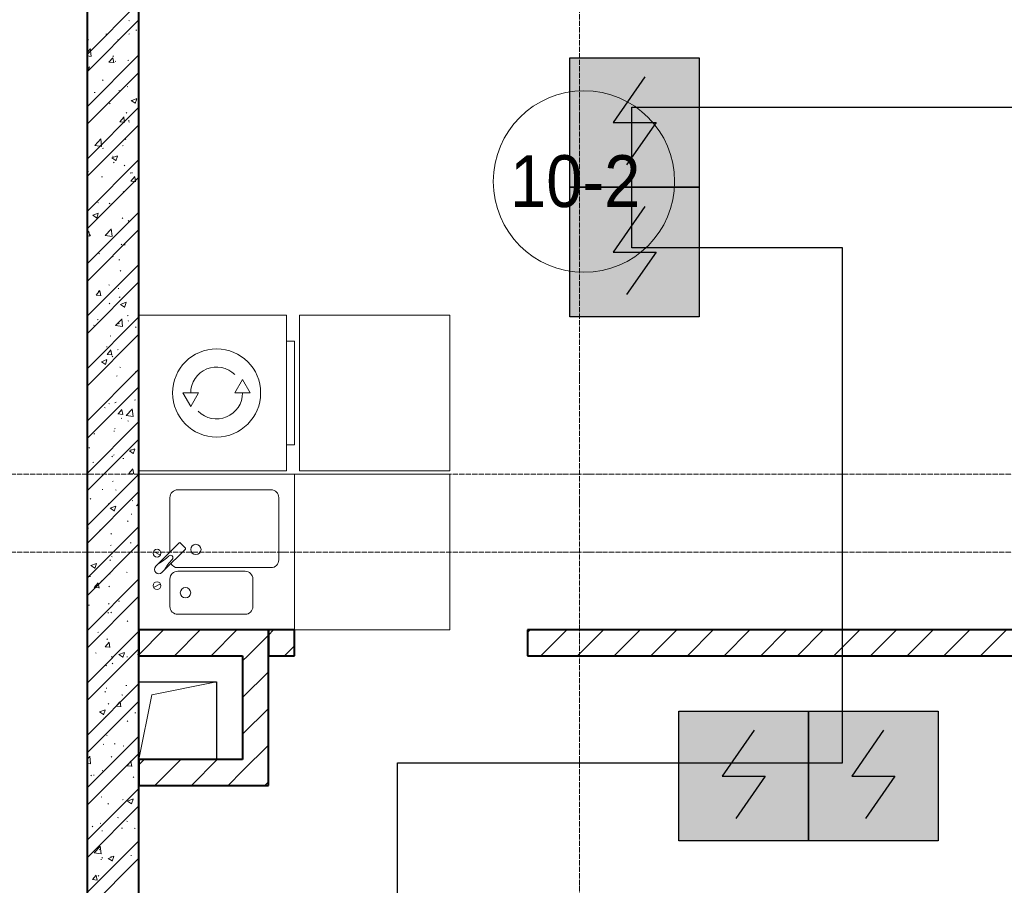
# Model space of a CAD drawing. Header units: millimetres. Extents: x -816133 to 919604, y 87941 to 147341.
# Tile 141 of 256: x -25812 to -22012, y 133589 to 136927. Entities that reach past the tile are written whole.
import ezdxf

# ---------------------------------------------------------------- set-up
doc = ezdxf.new("R2010")
doc.units = ezdxf.units.MM
doc.linetypes.add('ADSK_Линия сетки', pattern=[25, 20, -2.5, 0, -2.5])
doc.linetypes.add('Линия сетки', pattern=[25, 20, -2.5, 0, -2.5])
for name, color, linetype, lineweight in [('A-000-M_MASS', 7, 'Continuous', 18), ('A-010-A_ROOM', 7, 'Continuous', 20), ('A-200-M_WALL_INT', 7, 'Continuous', 18), ('A-200-M_WALL_PAT', 7, 'Continuous', 40), ('A-700-M_FFE', 7, 'Continuous', 18), ('E-610-M_EPS', 7, 'Continuous', 18), ('M-520-M_DRAINAGE_FW', 7, 'Continuous', 18), ('Z-030-M_GRID', 7, 'Continuous', 9), ('СОУЭ', 1, 'Continuous', 30), ('СС-011-ПОЖ-СИГНАЛИЗАЦИЯ', 1, 'Continuous', 30)]:
    doc.layers.add(name, color=color, linetype=linetype, lineweight=lineweight)
doc.layers.add('EI_HATCH_GALV', color=7, linetype='Continuous')
doc.styles.add('Arial_2', font='arial.ttf', dxfattribs={"width": 0.9, "height": 400})

# ---------------------------------------------------------------- blocks, each defined once
blk = doc.blocks.new('10эт')
at = {"layer": 'A-000-M_MASS', "color": 9, "lineweight": 30}
for p, q in [((334951.7, 133251.1), (335251.7, 133251.1)), ((335251.7, 133251.1), (335251.7, 132951.1))]:
    blk.add_line(p, q, dxfattribs=at)
at = {"layer": 'A-000-M_MASS', "color": 9}
for p, q in [((335001.7, 133201.1), (335251.7, 133251.1)), ((334951.7, 132951.1), (335001.7, 133201.1))]:
    blk.add_line(p, q, dxfattribs=at)
at = {"layer": 'A-010-A_ROOM', "color": 9}
blk.add_circle((336669.5, 135179.9), 350, dxfattribs=at)
at = {"layer": 'A-200-M_WALL_INT', "color": 9, "lineweight": 40}
for p, q in [((334751.7, 136951.1), (334751.7, 130421.1)), ((334951.7, 129901.1), (334951.7, 136951.1)), ((335451.7, 133451.1), (334951.7, 133451.1)), ((334951.7, 133451.1), (334951.7, 133351.1)), ((335451.7, 133351.1), (335451.7, 133451.1)), ((335551.7, 133451.1), (335451.7, 133451.1)), ((335451.7, 133451.1), (335451.7, 133351.1)), ((335551.7, 133351.1), (335551.7, 133451.1)), ((338401.7, 133451.1), (336451.7, 133451.1)), ((336451.7, 133451.1), (336451.7, 133351.1)), ((334951.7, 133351.1), (335351.7, 133351.1)), ((335351.7, 133351.1), (335351.7, 132951.1)), ((335451.7, 132851.1), (335451.7, 133351.1)), ((335451.7, 133351.1), (335551.7, 133351.1)), ((336451.7, 133351.1), (338401.7, 133351.1)), ((335351.7, 132951.1), (334951.7, 132951.1)), ((334951.7, 132951.1), (334951.7, 132851.1)), ((334951.7, 132851.1), (335351.7, 132851.1)), ((335351.7, 132851.1), (335451.7, 132851.1))]:
    blk.add_line(p, q, dxfattribs=at)
at = {"layer": 'A-200-M_WALL_PAT', "color": 9, "linetype": 'Continuous', "lineweight": 9}
for p, q in [((334751.7, 135670.5), (334951.7, 135870.5)), ((334751.7, 135603.2), (334951.7, 135803.2)), ((334912.5, 135801.6), (334915, 135799.3)), ((334824.5, 135748.3), (334827.8, 135748.7)), ((334913.4, 135748), (334916.1, 135750.1)), ((334939.9, 135763.5), (334943.3, 135763.9)), ((334755.1, 135725.2), (334757.8, 135727.2)), ((334870.1, 135727.9), (334872.9, 135726.1)), ((334751.7, 135678.2), (334764.5, 135691.6)), ((334751.7, 135468.5), (334951.7, 135668.5)), ((334751.7, 135665.3), (334767.8, 135662.8)), ((334767.5, 135663.7), (334764.2, 135692.6)), ((334851.2, 135664.4), (334853.6, 135662.1)), ((334751.7, 135624), (334754.1, 135625.7)), ((334751.7, 135619.1), (334761.4, 135622.8)), ((334836, 135640.2), (334854.2, 135638.6)), ((334836.2, 135640.1), (334850.9, 135657.6)), ((334854.5, 135637.5), (334851, 135656.6)), ((334859.8, 135643.3), (334863.1, 135643.7)), ((334909.7, 135646.6), (334912.4, 135648.6)), ((334751.7, 135606.8), (334755.1, 135604.6)), ((334751.7, 135401.1), (334951.7, 135601.1)), ((334755.3, 135603.4), (334761.5, 135621.8)), ((334810.7, 135572.1), (334813.6, 135570.3)), ((334906, 135545.1), (334908.7, 135547.1)), ((334779.6, 135523), (334782.9, 135523.5)), ((334875, 135531.2), (334877.8, 135529.4)), ((334838.6, 135482.5), (334841, 135480.3)), ((334921.8, 135492.1), (334937, 135481.9)), ((334922, 135491.9), (334943.3, 135500.1)), ((334937.3, 135480.7), (334943.5, 135499.1)), ((334751.7, 135266.4), (334951.7, 135466.4)), ((334902.3, 135443.6), (334904.9, 135445.7)), ((334751.7, 135416.1), (334752.9, 135415.4)), ((334751.7, 135199.1), (334951.7, 135399.1)), ((334878.3, 135410.9), (334896.5, 135409.3)), ((334878.5, 135410.9), (334893.2, 135428.4)), ((334891.6, 135428.1), (334895, 135428.6)), ((334896.8, 135408.2), (334893.3, 135427.4)), ((334911.6, 135415.6), (334914.1, 135413.3)), ((334912.8, 135410.3), (334915.6, 135408.5)), ((334781.2, 135319.5), (334804.9, 135344.2)), ((334781.2, 135319.6), (334808.3, 135315.4)), ((334807.9, 135316.3), (334804.6, 135345.3)), ((334888, 135318), (334891.3, 135318.4)), ((334898.6, 135342.2), (334901.2, 135344.2)), ((334811.4, 135307.9), (334814.8, 135308.4)), ((334751.7, 135064.4), (334951.7, 135264.4)), ((334847.7, 135271.1), (334862.8, 135260.8)), ((334847.8, 135270.9), (334869.2, 135279.1)), ((334850.3, 135278.4), (334852.8, 135276.1)), ((334853.5, 135254.5), (334856.3, 135252.7)), ((334863.1, 135259.7), (334869.3, 135278.1)), ((334894.9, 135240.7), (334897.5, 135242.7)), ((334755, 135220.5), (334757.8, 135218.7)), ((334917.7, 135213.6), (334920.5, 135211.8)), ((334923.3, 135213), (334926.6, 135213.4)), ((334751.7, 134997), (334951.7, 135197)), ((334807.8, 135197.8), (334811.2, 135198.2)), ((334920.6, 135181.6), (334938.8, 135180)), ((334920.8, 135181.6), (334935.5, 135199.1)), ((334939.1, 135179), (334935.6, 135198.1)), ((334891.2, 135139.2), (334893.8, 135141.3)), ((334792.8, 135099.6), (334795.6, 135097.8)), ((334837.7, 135096.6), (334840.1, 135094.3)), ((334843.1, 135092.8), (334846.4, 135093.2)), ((334751.7, 134862.3), (334951.7, 135062.3)), ((334773.7, 135049.8), (334795, 135058)), ((334788.9, 135038.6), (334795.1, 135057.1)), ((334773.5, 135050), (334788.7, 135039.8)), ((334887.5, 135037.8), (334890.1, 135039.8)), ((334910.7, 135029.6), (334913.2, 135027.4)), ((334751.7, 134794.9), (334951.7, 134994.9)), ((334751.7, 134980.1), (334759.1, 134989)), ((334762.8, 134968.8), (334759.2, 134987.9)), ((334821.6, 134972.1), (334845.3, 134996.9)), ((334848.3, 134969), (334845, 134997.9)), ((334751.7, 134970.8), (334762.5, 134969.9)), ((334762.9, 134972.6), (334766.2, 134973)), ((334821.6, 134972.2), (334848.7, 134968)), ((334883.8, 134936.3), (334886.4, 134938.3)), ((334797.7, 134902.9), (334800.6, 134901.1)), ((334896.2, 134937), (334899, 134935.2)), ((334849.4, 134892.4), (334851.9, 134890.2)), ((334875, 134877.6), (334878.3, 134878.1)), ((334951.5, 134887.7), (334951.7, 134887.7)), ((334751.7, 134660.2), (334951.7, 134860.2)), ((334880, 134834.8), (334882.7, 134836.9)), ((334751.7, 134592.9), (334951.7, 134792.9)), ((334786.7, 134742.2), (334801.4, 134759.7)), ((334794.8, 134757.4), (334798.1, 134757.9)), ((334805, 134739.6), (334801.5, 134758.7)), ((334835.5, 134782.1), (334838.4, 134780.3)), ((334871.3, 134767.5), (334874.7, 134767.9)), ((334786.5, 134742.2), (334804.8, 134740.6)), ((334836.8, 134710.6), (334839.2, 134708.3)), ((334876.3, 134733.4), (334879, 134735.4)), ((334881.4, 134706.1), (334902.8, 134714.3)), ((334896.7, 134694.9), (334902.9, 134713.3)), ((334881.3, 134706.3), (334896.5, 134696.1)), ((334751.7, 134458.2), (334951.7, 134658.2)), ((334791.2, 134647.3), (334794.5, 134647.7)), ((334862, 134624.8), (334885.7, 134649.5)), ((334888.8, 134621.6), (334885.4, 134650.5)), ((334906.6, 134662.5), (334909.9, 134662.9)), ((334909.8, 134643.7), (334912.3, 134641.4)), ((334776.2, 134626.3), (334779, 134624.5)), ((334862, 134624.9), (334889.1, 134620.7)), ((334872.6, 134631.9), (334875.3, 134633.9)), ((334938.9, 134619.4), (334941.7, 134617.6)), ((334751.7, 134390.8), (334951.7, 134590.8)), ((334840.4, 134585.4), (334843.3, 134583.6)), ((334826.4, 134542.3), (334829.7, 134542.7)), ((334829, 134512.9), (334843.7, 134530.4)), ((334847.3, 134510.3), (334843.8, 134529.4)), ((334868.9, 134530.4), (334871.6, 134532.5)), ((334807.1, 134485.3), (334822.3, 134475)), ((334807.3, 134485.1), (334828.6, 134493.3)), ((334822.6, 134473.9), (334828.7, 134492.3)), ((334828.8, 134512.9), (334847, 134511.4)), ((334848.5, 134506.5), (334851, 134504.2)), ((334751.7, 134256.1), (334951.7, 134456.1)), ((334878.2, 134464.5), (334881.1, 134462.7)), ((334938.5, 134447.4), (334941.8, 134447.8)), ((334865.2, 134429), (334867.9, 134431)), ((334751.7, 134188.8), (334951.7, 134388.8)), ((334934.8, 134337.2), (334938.2, 134337.7)), ((334818.9, 134308.7), (334821.7, 134306.9)), ((334835.9, 134324.6), (334838.3, 134322.4)), ((334858.3, 134327.1), (334861.6, 134327.6)), ((334861.5, 134327.5), (334864.2, 134329.5)), ((334871.3, 134283.7), (334886, 134301.2)), ((334889.6, 134281), (334886.1, 134300.1)), ((334902.4, 134277.4), (334926.2, 134302.1)), ((334929.2, 134274.2), (334925.8, 134303.2)), ((334751.7, 134271.2), (334754.4, 134272.2)), ((334751.7, 134262.8), (334754.6, 134271.3)), ((334751.7, 134054.1), (334951.7, 134254.1)), ((334871.1, 134283.7), (334889.3, 134282.1)), ((334883.2, 134267.8), (334886, 134266)), ((334902.4, 134277.5), (334929.5, 134273.3)), ((334908.9, 134257.7), (334911.4, 134255.4)), ((334854.7, 134217), (334858, 134217.4)), ((334857.8, 134226), (334860.5, 134228.1)), ((334751.7, 133986.7), (334951.7, 134186.7)), ((334778.1, 134206.9), (334781.4, 134207.4)), ((334758.2, 134153.8), (334761.1, 134152)), ((334914.9, 134141.5), (334930.1, 134131.3)), ((334915, 134141.3), (334936.4, 134149.5)), ((334921, 134146.9), (334923.8, 134145.1)), ((334930.3, 134130.1), (334936.5, 134148.5)), ((334847.6, 134120.5), (334850.1, 134118.3)), ((334854.1, 134124.6), (334856.8, 134126.6)), ((334889.9, 134112), (334893.2, 134112.4)), ((334774.5, 134096.8), (334777.8, 134097.2)), ((334913.6, 134054.4), (334928.3, 134071.9)), ((334931.9, 134051.8), (334928.4, 134070.9)), ((334751.7, 133852), (334951.7, 134052)), ((334913.4, 134054.4), (334931.6, 134052.8)), ((334809.7, 133991.8), (334813, 133992.2)), ((334850.4, 134023.1), (334853.1, 134025.1)), ((334861.6, 133991.2), (334864.4, 133989.4)), ((334751.7, 133784.7), (334951.7, 133984.7)), ((334763.2, 133957.1), (334766, 133955.3)), ((334925.9, 133950.2), (334928.7, 133948.4)), ((334835, 133938.7), (334837.5, 133936.4)), ((334840.7, 133920.5), (334855.9, 133910.3)), ((334840.9, 133920.3), (334862.2, 133928.5)), ((334846.7, 133921.6), (334849.4, 133923.7)), ((334856.2, 133909.1), (334862.3, 133927.5)), ((334942.8, 133930), (334951.7, 133939.3)), ((334942.8, 133930.1), (334951.7, 133928.8)), ((334921.8, 133896.9), (334925.1, 133897.3)), ((334751.7, 133861.5), (334752, 133861.8)), ((334751.7, 133650), (334951.7, 133850)), ((334751.7, 133843), (334755.3, 133842.7)), ((334755.6, 133841.6), (334752.1, 133860.7)), ((334801, 133836.3), (334803.8, 133834.5)), ((334908, 133871.7), (334910.5, 133869.5)), ((334843, 133820.2), (334845.6, 133822.2)), ((334751.7, 133582.6), (334951.7, 133782.6)), ((334841.6, 133776.6), (334844.9, 133777.1)), ((334918.2, 133786.7), (334921.5, 133787.2)), ((334846.7, 133734.6), (334849.2, 133732.3)), ((334766.6, 133699.5), (334781.7, 133689.2)), ((334766.7, 133699.3), (334788.1, 133707.5)), ((334782, 133688.1), (334788.2, 133706.5)), ((334839.3, 133718.7), (334841.9, 133720.7)), ((334751.7, 133447.9), (334951.7, 133647.9)), ((334761.4, 133656.4), (334764.7, 133656.9)), ((334838, 133666.5), (334841.3, 133667)), ((334904.3, 133673.6), (334907.1, 133671.8)), ((334779.4, 133615), (334797.6, 133613.4)), ((334779.6, 133615), (334794.3, 133632.5)), ((334797.9, 133612.4), (334794.3, 133631.5)), ((334805.9, 133639.6), (334808.7, 133637.8)), ((334835.6, 133617.2), (334838.2, 133619.3)), ((334751.7, 133380.6), (334951.7, 133580.6)), ((334948.5, 133576.7), (334951.7, 133574.6)), ((334948.7, 133576.6), (334951.7, 133577.7)), ((334757.8, 133546.3), (334761.1, 133546.7)), ((334834.1, 133552.7), (334836.6, 133550.4)), ((334873.2, 133561.5), (334876.6, 133561.9)), ((334831.9, 133515.8), (334834.5, 133517.8)), ((334843.7, 133518.7), (334846.5, 133516.9)), ((334907.1, 133485.8), (334909.6, 133483.5)), ((334751.7, 133245.9), (334951.7, 133445.9)), ((334793, 133441.3), (334796.4, 133441.7)), ((334951.7, 133355.3), (335047.4, 133451.1)), ((335088.8, 133351.1), (335188.8, 133451.1)), ((335230.3, 133351.1), (335330.3, 133451.1)), ((335371.7, 133351.1), (335451.7, 133431.1)), ((335451.7, 133431.1), (335471.7, 133451.1)), ((336451.7, 133441.1), (336461.6, 133451.1)), ((336503.1, 133351.1), (336603.1, 133451.1)), ((336644.5, 133351.1), (336744.5, 133451.1)), ((336785.9, 133351.1), (336885.9, 133451.1)), ((336927.3, 133351.1), (337027.3, 133451.1)), ((337068.7, 133351.1), (337168.7, 133451.1)), ((337210.2, 133351.1), (337310.2, 133451.1)), ((337351.6, 133351.1), (337451.6, 133451.1)), ((337493, 133351.1), (337593, 133451.1)), ((337634.4, 133351.1), (337734.4, 133451.1)), ((337775.9, 133351.1), (337875.9, 133451.1)), ((337917.3, 133351.1), (338017.3, 133451.1)), ((338058.7, 133351.1), (338158.7, 133451.1)), ((338200.1, 133351.1), (338300.1, 133451.1)), ((334821.7, 133385.7), (334839.9, 133384.1)), ((334821.9, 133385.7), (334836.5, 133403.2)), ((334828.2, 133414.3), (334830.8, 133416.3)), ((334840.2, 133383.1), (334836.6, 133402.2)), ((335513.1, 133351.1), (335551.7, 133389.7)), ((334751.7, 133178.5), (334951.7, 133378.5)), ((334784.3, 133362.9), (334787.1, 133361.1)), ((334845.8, 133348.6), (334848.3, 133346.3)), ((334874.4, 133355.7), (334889.5, 133345.5)), ((334874.5, 133355.5), (334895.8, 133363.7)), ((334889.8, 133344.3), (334895.9, 133362.8)), ((334905.1, 133346.4), (334908.4, 133346.8)), ((334947, 133356.1), (334949.9, 133354.3)), ((335351.7, 133331.1), (335371.7, 133351.1)), ((334824.5, 133312.8), (334827.1, 133314.9)), ((334848.6, 133322), (334851.4, 133320.2)), ((335351.7, 133189.7), (335451.7, 133289.7)), ((334751.7, 133043.8), (334951.7, 133243.8)), ((334901.5, 133236.2), (334904.8, 133236.7)), ((334820.7, 133211.4), (334823.4, 133213.4)), ((334824.9, 133226.2), (334828.2, 133226.6)), ((334886.4, 133201.1), (334889.2, 133199.3)), ((334751.7, 132976.4), (334951.7, 133176.4)), ((334833.2, 133166.7), (334835.7, 133164.5)), ((334864, 133156.5), (334882.2, 133154.9)), ((334864.1, 133156.4), (334878.8, 133174)), ((334882.4, 133153.8), (334878.9, 133172.9)), ((334800.2, 133134.7), (334815.4, 133124.5)), ((334800.3, 133134.5), (334821.7, 133142.7)), ((334815.6, 133123.3), (334821.8, 133141.7)), ((334821.3, 133116), (334824.6, 133116.5)), ((334936.7, 133131.2), (334940.1, 133131.7)), ((335351.7, 133048.2), (335451.7, 133148.2)), ((334817, 133109.9), (334819.7, 133112)), ((334906.2, 133099.8), (334908.7, 133097.6)), ((334751.7, 132841.7), (334951.7, 133041.7)), ((334827, 133045.4), (334829.9, 133043.6)), ((334813.3, 133008.4), (334816, 133010.5)), ((334856.5, 133011), (334859.9, 133011.4)), ((334891.3, 133004.4), (334894.1, 133002.6)), ((335351.7, 132906.8), (335451.7, 133006.8)), ((334751.7, 132774.4), (334951.7, 132974.4)), ((334751.7, 132951.9), (334762.5, 132963.1)), ((334765.5, 132935.2), (334762.2, 132964.2)), ((334844.9, 132962.6), (334847.4, 132960.4)), ((334751.7, 132936.5), (334765.8, 132934.3)), ((334906.3, 132927.2), (334924.5, 132925.6)), ((334906.4, 132927.2), (334921.1, 132944.7)), ((334924.7, 132924.6), (334921.2, 132943.7)), ((334951.7, 132931.1), (334971.7, 132951.1)), ((335013.1, 132851.1), (335113.1, 132951.1)), ((335154.5, 132851.1), (335254.5, 132951.1)), ((334766.4, 132890.5), (334769.2, 132888.7)), ((334776.4, 132890.8), (334779.7, 132891.2)), ((334809.6, 132907), (334812.3, 132909)), ((335296, 132851.1), (335351.7, 132906.8)), ((334929.1, 132883.6), (334931.9, 132881.8)), ((335437.4, 132851.1), (335451.7, 132865.4)), ((334751.7, 132639.7), (334951.7, 132839.7)), ((334751.7, 132572.3), (334951.7, 132772.3)), ((334805.9, 132805.5), (334808.6, 132807.6)), ((334832.3, 132780.8), (334834.8, 132778.5)), ((334888.4, 132795.9), (334891.7, 132796.3)), ((334908, 132790.9), (334923.1, 132780.7)), ((334908.1, 132790.8), (334929.4, 132799)), ((334923.4, 132779.6), (334929.6, 132798)), ((334802.2, 132704), (334804.9, 132706.1)), ((334869.8, 132727.8), (334872.6, 132726)), ((334905.3, 132713.9), (334907.8, 132711.6)), ((334948.5, 132697.9), (334951.7, 132697.7)), ((334948.7, 132697.9), (334951.7, 132701.5)), ((334771.3, 132693.8), (334774.1, 132692)), ((334808.2, 132675.7), (334811.6, 132676.1)), ((334884.8, 132685.7), (334888.1, 132686.2)), ((334934, 132686.9), (334936.8, 132685.1)), ((334751.7, 132437.6), (334951.7, 132637.6)), ((334779.1, 132591.1), (334806.2, 132586.9)), ((334779.2, 132591), (334802.9, 132615.8)), ((334798.5, 132602.6), (334801.2, 132604.6)), ((334805.9, 132587.9), (334802.6, 132616.8)), ((334751.7, 132370.3), (334951.7, 132570.3)), ((334804.6, 132565.5), (334807.9, 132566)), ((334809.1, 132572.9), (334811.9, 132571.1)), ((334833.8, 132569.9), (334849, 132559.7)), ((334833.9, 132569.7), (334855.3, 132577.9)), ((334844, 132576.7), (334846.5, 132574.4)), ((334849.2, 132558.5), (334855.4, 132577)), ((334920.1, 132580.7), (334923.4, 132581.2)), ((334951.3, 132522.6), (334951.7, 132522.9)), ((334772.2, 132487.8), (334790.4, 132486.2)), ((334772.4, 132487.8), (334787.1, 132505.3)), ((334790.7, 132485.1), (334787.2, 132504.3)), ((334794.8, 132501.1), (334797.5, 132503.2))]:
    blk.add_line(p, q, dxfattribs=at)
at = {"layer": 'A-700-M_FFE', "color": 9, "lineweight": 9}
for p, q in [((336151.7, 134664.7), (335571.7, 134664.7)), ((335571.7, 134664.7), (335571.7, 134064.7)), ((336151.7, 134064.7), (336151.7, 134664.7)), ((335571.7, 134064.7), (336151.7, 134064.7)), ((336151.7, 134051.1), (335551.7, 134051.1)), ((335551.7, 134051.1), (335551.7, 133451.1)), ((336151.7, 133451.1), (336151.7, 134051.1)), ((335551.7, 133451.1), (336151.7, 133451.1))]:
    blk.add_line(p, q, dxfattribs=at)
at = {"layer": 'E-610-M_EPS', "color": 9}
for p, q in [((335521.7, 134664.7), (334951.7, 134664.7)), ((335521.7, 134064.7), (335521.7, 134664.7)), ((335551.7, 134564.7), (335521.7, 134564.7)), ((335551.7, 134164.7), (335551.7, 134564.7)), ((335351.7, 134416.7), (335321.7, 134364.7)), ((335381.7, 134364.7), (335351.7, 134416.7)), ((335181.7, 134364.7), (335121.7, 134364.7)), ((335121.7, 134364.7), (335151.7, 134312.8)), ((335151.7, 134312.8), (335181.7, 134364.7)), ((335321.7, 134364.7), (335381.7, 134364.7)), ((335521.7, 134164.7), (335551.7, 134164.7)), ((334951.7, 134064.7), (335521.7, 134064.7))]:
    blk.add_line(p, q, dxfattribs=at)
for radius, start, end in [(170, 90, 270), (170, 270, 90), (100, 45, 180), (100, 225, 0)]:
    blk.add_arc((335251.7, 134364.7), radius, start, end, dxfattribs=at)
at = {"layer": 'M-520-M_DRAINAGE_FW', "color": 9}
for p, q in [((335551.7, 134051.1), (334951.7, 134051.1)), ((335551.7, 133451.1), (335551.7, 134051.1)), ((335461.7, 133991.1), (335101.7, 133991.1)), ((335071.7, 133961.1), (335071.7, 133751.1)), ((335491.7, 133721.1), (335491.7, 133961.1)), ((335107.1, 133786.5), (335025.9, 133705.3)), ((335049.9, 133681.3), (335131.1, 133762.5)), ((335131.1, 133766.7), (335111.3, 133786.5)), ((335008.5, 133753.7), (335035, 133739.7)), ((335025.9, 133705.3), (335016.6, 133696.1)), ((335101.7, 133691.1), (335461.7, 133691.1)), ((335040.7, 133672), (335049.9, 133681.3)), ((335071.7, 133647.1), (335071.7, 133541.1)), ((335361.7, 133677.1), (335101.7, 133677.1)), ((335391.7, 133541.1), (335391.7, 133647.1)), ((335008.5, 133614.4), (335035, 133628.4)), ((335101.7, 133511.1), (335361.7, 133511.1))]:
    blk.add_line(p, q, dxfattribs=at)
for centre, radius, start, end in [((335101.7, 133961.1), 30, 90, 180), ((335461.7, 133961.1), 30, 0, 90), ((335021.7, 133746.7), 15, 90, 270), ((335021.7, 133746.7), 15, 270, 90), ((335109.2, 133784.4), 3, 45, 135), ((335109.2, 133784.4), 3, 45, 135), ((335129, 133764.6), 3, 315, 45), ((335129, 133764.6), 3, 315, 45), ((335171.7, 133761.1), 20, 90, 270), ((335171.7, 133761.1), 20, 270, 90), ((334924.2, 133887.3), 208.5, 299.1823, 313.4054), ((335232, 133579.6), 208.5, 136.5946, 150.8177), ((335074, 133729.4), 9.19, 315, 135), ((335028.7, 133684.1), 17, 135, 315), ((335101.7, 133721.1), 30, 208.5511, 270), ((335461.7, 133721.1), 30, 270, 0), ((335101.7, 133647.1), 30, 90, 180), ((335361.7, 133647.1), 30, 0, 90), ((335021.7, 133621.4), 15, 90, 270), ((335021.7, 133621.4), 15, 270, 90), ((335131.7, 133594.1), 20, 90, 270), ((335131.7, 133594.1), 20, 270, 90), ((335101.7, 133541.1), 30, 180, 270), ((335361.7, 133541.1), 30, 270, 0)]:
    blk.add_arc(centre, radius, start, end, dxfattribs=at)
at = {"layer": 'Z-030-M_GRID', "color": 9, "linetype": 'Линия сетки'}
blk.add_line((336651.7, 116076.8), (336651.7, 137026.1), dxfattribs=at)
at = {"layer": 'Z-030-M_GRID', "color": 9, "linetype": 'ADSK_Линия сетки'}
for p, q in [((358421.7, 134051.1), (309708.4, 134051.1)), ((358421.7, 133751.1), (308438.4, 133751.1))]:
    blk.add_line(p, q, dxfattribs=at)
at = {"layer": 'A-010-A_ROOM', "color": 9, "lineweight": 30, "style": 'Arial_2', "width": 0.9}
blk.add_text('10-2', height=200, dxfattribs=at).set_placement((336384.1, 135081.6))
blk = doc.blocks.new('ИП 212-64 прот.R3')
at = {"layer": 'EI_HATCH_GALV', "lineweight": 30, "true_color": 0xffffff}
h = blk.add_hatch(color=7, dxfattribs=at)
h.dxf.hatch_style = 1
h.paths.add_polyline_path([(-2.5, 2.5), (2.5, 2.5), (2.5, -2.5), (-2.5, -2.5)])
at = {"color": 1, "linetype": 'ByBlock', "lineweight": -2}
for p, q in [((0.397, 1.766), (-0.83, 0)), ((-0.83, 0), (0.829, 0)), ((0.829, 0), (-0.306, -1.637))]:
    blk.add_line(p, q, dxfattribs=at)
at = {"color": 1, "linetype": 'ByBlock', "lineweight": -2, "ltscale": 0.1}
blk.add_lwpolyline([(-2.5, 2.5), (2.5, 2.5), (2.5, -2.5), (-2.5, -2.5)], close=True, dxfattribs=at)

msp = doc.modelspace()

# ---------------------------------------------------------------- linework, layer by layer
at = {"layer": 'СС-011-ПОЖ-СИГНАЛИЗАЦИЯ', "ltscale": 100}
msp.add_lwpolyline([(-24913.9, 130754.8), (-24913.9, 132055.4), (-24353.6, 132055.4), (-24353.6, 134060.5), (-22636.4, 134060.5), (-22636.4, 136047.6), (-23449.8, 136047.6), (-23449.8, 136589.5), (-20087.8, 136589.5), (-20087.8, 133843.7), (-19400.9, 133843.7), (-19400.9, 133048.9)], dxfattribs=at)

# ---------------------------------------------------------------- block references
at = {"layer": 'СОУЭ', "color": 6, "xscale": 100, "yscale": 100, "zscale": 100}
for p in [(-23439.1, 136530.6), (-23439.1, 136030.6), (-23017.6, 134009.9), (-22517.6, 134009.9)]:
    msp.add_blockref('ИП 212-64 прот.R3', p, dxfattribs=at)
at = {"layer": 'СС-011-ПОЖ-СИГНАЛИЗАЦИЯ', "color": 9, "lineweight": 30}
msp.add_blockref('10эт', (-360303.7, 1122.9), dxfattribs=at)

doc.saveas('drawing.dxf')
